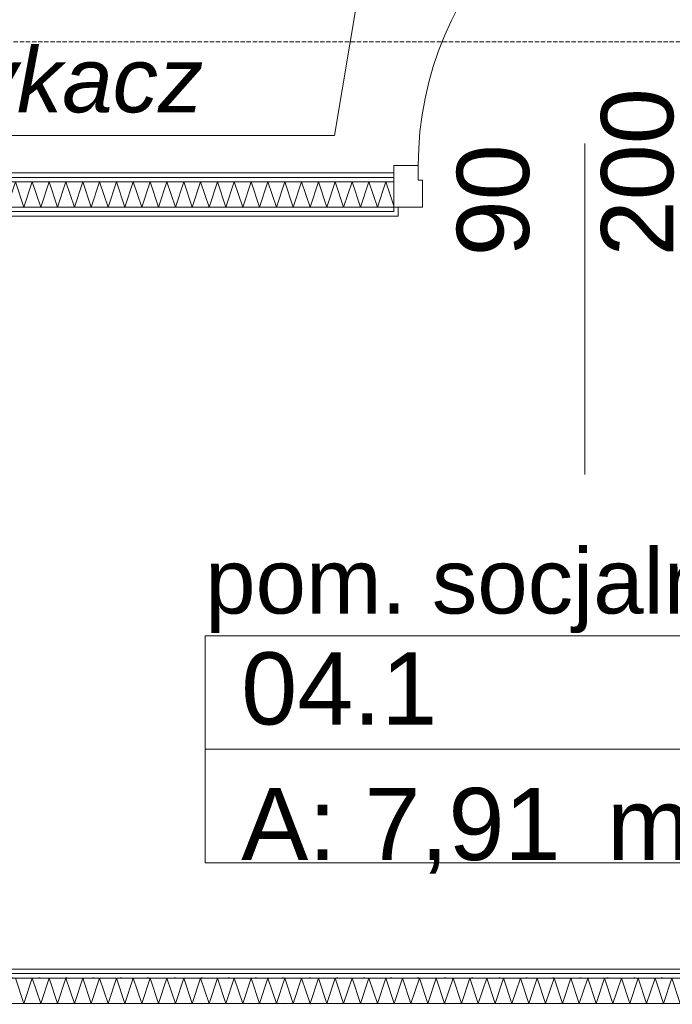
# Model space of a CAD drawing. Extents: x -7314 to 11761, y 144 to 9383.
# Tile 101 of 193: x 2110 to 2291, y 7520 to 7793. Entities that reach past the tile are written whole.
import ezdxf
from ezdxf.xclip import XClip

# ---------------------------------------------------------------- set-up
doc = ezdxf.new("R2010")
doc.units = 0
doc.header["$MEASUREMENT"] = 0
doc.header["$XCLIPFRAME"] = 0
doc.linetypes.add('Krawędzie ukryte', pattern=[68, 48, -20])
doc.linetypes.add('Wipeout_Contour', pattern=[20000, 0, -20000])
for name, color, linetype in [('FORMA - Arch 01 - 220-A Ściany', 7, 'Continuous'), ('FORMA - Arch 01 - 410-K Osie', 7, 'Continuous'), ('FORMA - Arch 02 - Strefy', 7, 'Continuous'), ('FORMA - Arch 04 - Wymiary i opisy ppoż', 7, 'Continuous')]:
    doc.layers.add(name, color=color, linetype=linetype)
doc.styles.add('STYL_AUTOMATYCZNY_1', font='arial.ttf')
doc.styles.add('STYL_AUTOMATYCZNY_2', font='arial.ttf')
pattern_1 = [(0, (4185.3, -5972.398), (0, 7.5), [0, -7.5])]

# ---------------------------------------------------------------- blocks, each defined once
blk = doc.blocks.new('*X111')
at = {"layer": 'FORMA - Arch 01 - 220-A Ściany', "color": 7, "linetype": 'Continuous', "lineweight": 5, "ltscale": 0.025}
for p, q in [((2033.1, 7745.49), (2033.97, 7748.08)), ((2033.97, 7748.08), (2036.3, 7741.08)), ((2036.3, 7741.08), (2038.63, 7748.08)), ((2038.63, 7748.08), (2040.97, 7741.08)), ((2040.97, 7741.08), (2043.3, 7748.08)), ((2043.3, 7748.08), (2045.63, 7741.08)), ((2045.63, 7741.08), (2047.97, 7748.08)), ((2047.97, 7748.08), (2050.3, 7741.08)), ((2050.3, 7741.08), (2052.63, 7748.08)), ((2052.63, 7748.08), (2054.97, 7741.08)), ((2054.97, 7741.08), (2057.3, 7748.08)), ((2057.3, 7748.08), (2059.63, 7741.08)), ((2059.63, 7741.08), (2061.97, 7748.08)), ((2061.97, 7748.08), (2064.3, 7741.08)), ((2064.3, 7741.08), (2066.63, 7748.08)), ((2066.63, 7748.08), (2068.97, 7741.08)), ((2068.97, 7741.08), (2071.3, 7748.08)), ((2071.3, 7748.08), (2073.63, 7741.08)), ((2073.63, 7741.08), (2075.97, 7748.08)), ((2075.97, 7748.08), (2078.3, 7741.08)), ((2078.3, 7741.08), (2080.63, 7748.08)), ((2080.63, 7748.08), (2082.97, 7741.08)), ((2082.97, 7741.08), (2085.3, 7748.08)), ((2085.3, 7748.08), (2087.63, 7741.08)), ((2087.63, 7741.08), (2089.97, 7748.08)), ((2089.97, 7748.08), (2092.3, 7741.08)), ((2092.3, 7741.08), (2094.63, 7748.08)), ((2094.63, 7748.08), (2096.97, 7741.08)), ((2096.97, 7741.08), (2099.3, 7748.08)), ((2099.3, 7748.08), (2101.63, 7741.08)), ((2101.63, 7741.08), (2103.97, 7748.08)), ((2103.97, 7748.08), (2106.3, 7741.08)), ((2106.3, 7741.08), (2108.63, 7748.08)), ((2108.63, 7748.08), (2110.97, 7741.08)), ((2110.97, 7741.08), (2113.3, 7748.08)), ((2113.3, 7748.08), (2115.63, 7741.08)), ((2115.63, 7741.08), (2117.97, 7748.08)), ((2117.97, 7748.08), (2120.3, 7741.08)), ((2120.3, 7741.08), (2122.63, 7748.08)), ((2122.63, 7748.08), (2124.97, 7741.08)), ((2124.97, 7741.08), (2127.3, 7748.08)), ((2127.3, 7748.08), (2129.63, 7741.08)), ((2129.63, 7741.08), (2131.97, 7748.08)), ((2131.97, 7748.08), (2134.3, 7741.08)), ((2134.3, 7741.08), (2136.63, 7748.08)), ((2136.63, 7748.08), (2138.97, 7741.08)), ((2138.97, 7741.08), (2141.3, 7748.08)), ((2141.3, 7748.08), (2143.63, 7741.08)), ((2143.63, 7741.08), (2145.97, 7748.08)), ((2145.97, 7748.08), (2148.3, 7741.08)), ((2148.3, 7741.08), (2150.63, 7748.08)), ((2150.63, 7748.08), (2152.97, 7741.08)), ((2152.97, 7741.08), (2155.3, 7748.08)), ((2155.3, 7748.08), (2157.63, 7741.08)), ((2157.63, 7741.08), (2159.97, 7748.08)), ((2159.97, 7748.08), (2162.3, 7741.08)), ((2162.3, 7741.08), (2164.63, 7748.08)), ((2164.63, 7748.08), (2166.97, 7741.08)), ((2166.97, 7741.08), (2169.3, 7748.08)), ((2169.3, 7748.08), (2171.63, 7741.08)), ((2171.63, 7741.08), (2173.97, 7748.08)), ((2173.97, 7748.08), (2176.3, 7741.08)), ((2176.3, 7741.08), (2178.63, 7748.08)), ((2178.63, 7748.08), (2180.97, 7741.08)), ((2180.97, 7741.08), (2183.3, 7748.08)), ((2183.3, 7748.08), (2185.63, 7741.08)), ((2185.63, 7741.08), (2187.97, 7748.08)), ((2187.97, 7748.08), (2190.3, 7741.08)), ((2190.3, 7741.08), (2192.63, 7748.08)), ((2192.63, 7748.08), (2194.97, 7741.08)), ((2194.97, 7741.08), (2197.3, 7748.08)), ((2197.3, 7748.08), (2199.63, 7741.08)), ((2199.63, 7741.08), (2201.97, 7748.08)), ((2201.97, 7748.08), (2204.3, 7741.08)), ((2204.3, 7741.08), (2206.63, 7748.08)), ((2206.63, 7748.08), (2208.97, 7741.08)), ((2208.97, 7741.08), (2211.3, 7748.08)), ((2211.3, 7748.08), (2213.51, 7741.45))]:
    blk.add_line(p, q, dxfattribs=at)
blk = doc.blocks.new('*X115')
at = {"layer": 'FORMA - Arch 01 - 220-A Ściany', "color": 7, "linetype": 'Continuous', "lineweight": 5, "ltscale": 0.025}
for p, q in [((2108.63, 7527.49), (2110.97, 7520.49)), ((2110.97, 7520.49), (2113.3, 7527.49)), ((2113.3, 7527.49), (2115.63, 7520.49)), ((2115.63, 7520.49), (2117.97, 7527.49)), ((2117.97, 7527.49), (2120.3, 7520.49)), ((2120.3, 7520.49), (2122.63, 7527.49)), ((2122.63, 7527.49), (2124.97, 7520.49)), ((2124.97, 7520.49), (2127.3, 7527.49)), ((2127.3, 7527.49), (2129.63, 7520.49)), ((2129.63, 7520.49), (2131.97, 7527.49)), ((2131.97, 7527.49), (2134.3, 7520.49)), ((2134.3, 7520.49), (2136.63, 7527.49)), ((2136.63, 7527.49), (2138.97, 7520.49)), ((2138.97, 7520.49), (2141.3, 7527.49)), ((2141.3, 7527.49), (2143.63, 7520.49)), ((2143.63, 7520.49), (2145.97, 7527.49)), ((2145.97, 7527.49), (2148.3, 7520.49)), ((2148.3, 7520.49), (2150.63, 7527.49)), ((2150.63, 7527.49), (2152.97, 7520.49)), ((2152.97, 7520.49), (2155.3, 7527.49)), ((2155.3, 7527.49), (2157.63, 7520.49)), ((2157.63, 7520.49), (2159.97, 7527.49)), ((2159.97, 7527.49), (2162.3, 7520.49)), ((2162.3, 7520.49), (2164.63, 7527.49)), ((2164.63, 7527.49), (2166.97, 7520.49)), ((2166.97, 7520.49), (2169.3, 7527.49)), ((2169.3, 7527.49), (2171.63, 7520.49)), ((2171.63, 7520.49), (2173.97, 7527.49)), ((2173.97, 7527.49), (2176.3, 7520.49)), ((2176.3, 7520.49), (2178.63, 7527.49)), ((2178.63, 7527.49), (2180.97, 7520.49)), ((2180.97, 7520.49), (2183.3, 7527.49)), ((2183.3, 7527.49), (2185.63, 7520.49)), ((2185.63, 7520.49), (2187.97, 7527.49)), ((2187.97, 7527.49), (2190.3, 7520.49)), ((2190.3, 7520.49), (2192.63, 7527.49)), ((2192.63, 7527.49), (2194.97, 7520.49)), ((2194.97, 7520.49), (2197.3, 7527.49)), ((2197.3, 7527.49), (2199.63, 7520.49)), ((2199.63, 7520.49), (2201.97, 7527.49)), ((2201.97, 7527.49), (2204.3, 7520.49)), ((2204.3, 7520.49), (2206.63, 7527.49)), ((2206.63, 7527.49), (2208.97, 7520.49)), ((2208.97, 7520.49), (2211.3, 7527.49)), ((2211.3, 7527.49), (2213.63, 7520.49)), ((2213.63, 7520.49), (2215.97, 7527.49)), ((2215.97, 7527.49), (2218.3, 7520.49)), ((2218.3, 7520.49), (2220.63, 7527.49)), ((2220.63, 7527.49), (2222.97, 7520.49)), ((2222.97, 7520.49), (2225.3, 7527.49)), ((2225.3, 7527.49), (2227.63, 7520.49)), ((2227.63, 7520.49), (2229.97, 7527.49)), ((2229.97, 7527.49), (2232.3, 7520.49)), ((2232.3, 7520.49), (2234.63, 7527.49)), ((2234.63, 7527.49), (2236.97, 7520.49)), ((2236.97, 7520.49), (2239.3, 7527.49)), ((2239.3, 7527.49), (2241.63, 7520.49)), ((2241.63, 7520.49), (2243.97, 7527.49)), ((2243.97, 7527.49), (2246.3, 7520.49)), ((2246.3, 7520.49), (2248.63, 7527.49)), ((2248.63, 7527.49), (2250.97, 7520.49)), ((2250.97, 7520.49), (2253.3, 7527.49)), ((2253.3, 7527.49), (2255.63, 7520.49)), ((2255.63, 7520.49), (2257.97, 7527.49)), ((2257.97, 7527.49), (2260.3, 7520.49)), ((2260.3, 7520.49), (2262.63, 7527.49)), ((2262.63, 7527.49), (2264.97, 7520.49)), ((2264.97, 7520.49), (2267.3, 7527.49)), ((2267.3, 7527.49), (2269.63, 7520.49)), ((2269.63, 7520.49), (2271.97, 7527.49)), ((2271.97, 7527.49), (2274.3, 7520.49)), ((2274.3, 7520.49), (2276.63, 7527.49)), ((2276.63, 7527.49), (2278.97, 7520.49)), ((2278.97, 7520.49), (2281.3, 7527.49)), ((2281.3, 7527.49), (2283.63, 7520.49)), ((2283.63, 7520.49), (2285.97, 7527.49)), ((2285.97, 7527.49), (2288.3, 7520.49)), ((2288.3, 7520.49), (2290.63, 7527.49)), ((2290.63, 7527.49), (2292.97, 7520.49))]:
    blk.add_line(p, q, dxfattribs=at)
blk = doc.blocks.new('Rysunek_1_1', base_point=(4185.3, -5972.4))
at = {"color": 254, "linetype": 'Wipeout_Contour', "lineweight": 0, "ltscale": 31374.284517}
blk.add_wipeout([(2033.1, 7519.24), (2412.21, 7519.24), (2412.21, 7520.49), (2033.1, 7520.49)], dxfattribs=at).dxf.layer = 'FORMA - Arch 01 - 220-A Ściany'
at = {"color": 254, "linetype": 'Wipeout_Contour', "lineweight": 0, "ltscale": 32564.192828}
blk.add_wipeout([(2033.1, 7750.58), (2412.21, 7750.58), (2412.21, 7908.64), (2033.1, 7908.64)], dxfattribs=at).dxf.layer = 'FORMA - Arch 02 - Strefy'
at = {"color": 254, "linetype": 'Wipeout_Contour', "lineweight": 0, "ltscale": 31813.568485}
blk.add_wipeout([(2033.1, 7529.99), (2412.21, 7529.99), (2412.21, 7738.58), (2033.1, 7738.58)], dxfattribs=at).dxf.layer = 'FORMA - Arch 02 - Strefy'
at = {"layer": 'FORMA - Arch 01 - 220-A Ściany', "linetype": 'Continuous', "lineweight": 5}
h = blk.add_hatch(dxfattribs=at)
h.set_pattern_fill('Gips_0001', style=0, pattern_type=2)
h.set_pattern_definition(pattern_1)
h.paths.add_polyline_path([(2033.1, 7519.24), (2412.21, 7519.24), (2412.21, 7520.49), (2033.1, 7520.49)])
at = {"layer": 'FORMA - Arch 01 - 220-A Ściany', "color": 7, "linetype": 'Continuous', "lineweight": 15, "ltscale": 0.025}
blk.add_line((2266.51, 7667.05), (2266.51, 7758.67), dxfattribs=at)
at = {"layer": 'FORMA - Arch 01 - 220-A Ściany', "color": 7, "linetype": 'Continuous', "lineweight": 13, "ltscale": 0.025}
blk.add_arc((2312.71, 7752.58), 92.4, 90, 180, dxfattribs=at)
at = {"layer": 'FORMA - Arch 01 - 410-K Osie', "color": 7, "linetype": 'Krawędzie ukryte', "lineweight": 13, "ltscale": 0.025}
blk.add_line((2631.22, 7786.9), (587.6, 7786.9), dxfattribs=at)
at = {"layer": 'FORMA - Arch 02 - Strefy', "color": 7, "linetype": 'Continuous', "lineweight": 13, "ltscale": 0.025}
for p, q in [((2161.22, 7622.32), (2313.53, 7622.32)), ((2161.22, 7590.89), (2161.22, 7622.32)), ((2313.53, 7590.89), (2161.22, 7590.89)), ((2161.22, 7590.89), (2313.53, 7590.89)), ((2161.22, 7559.46), (2161.22, 7590.89)), ((2313.53, 7559.46), (2161.22, 7559.46))]:
    blk.add_line(p, q, dxfattribs=at)
at = {"layer": 'FORMA - Arch 04 - Wymiary i opisy ppoż', "color": 1, "linetype": 'Continuous', "lineweight": 13, "ltscale": 0.025}
for p, q in [((2206.13, 7815.06), (2197.1, 7760.93)), ((2161.57, 7760.93), (1983.47, 7760.93)), ((2197.1, 7760.93), (2161.57, 7760.93))]:
    blk.add_line(p, q, dxfattribs=at)
at = {"layer": 'FORMA - Arch 02 - Strefy', "color": 7, "linetype": 'Continuous', "lineweight": 13, "char_height": 20, "attachment_point": 1, "style": 'STYL_AUTOMATYCZNY_2'}
for s, insert in [('\\A1;{\\pql;\\pt0,460;\\fArial|b0|i0|c238|p0;\\W1.000000;04.1\\fArial|b0|i0|c238|p0;\\W1.000000;\\A1{\\H.66x;\\S^  ;}\\fArial|b0|i0|c238|p0;\\W1.000000;\\fArial|b0|i0|c238|p0;\\W1.000000;\\A1{\\H.66x;\\S^  ;}}', (2225.41, 7864.04)), ('\\A1;{\\pql;\\pt0,460;\\fArial|b0|i0|c238|p0;\\W1.000000;A: 5,99\\fArial|b0|i0|c238|p0;\\W1.000000;\\A1{\\H.66x;\\S^  ;}\\fArial|b0|i0|c238|p0;\\W1.000000; m\\fArial|b0|i0|c238|p0;\\W1.000000;\\A1{\\H.66x;\\S2^  ;}}', (2225.41, 7832.32)), ('\\A1;{\\pql;\\pt0,460;\\fArial|b0|i0|c238|p0;\\W1.000000;04.1\\fArial|b0|i0|c238|p0;\\W1.000000;\\A1{\\H.66x;\\S^  ;}\\fArial|b0|i0|c238|p0;\\W1.000000;\\fArial|b0|i0|c238|p0;\\W1.000000;\\A1{\\H.66x;\\S^  ;}}', (2171.22, 7617.75))]:
    blk.add_mtext(s, dxfattribs=dict(at, insert=insert))
at = {"layer": 'FORMA - Arch 04 - Wymiary i opisy ppoż', "color": 1, "linetype": 'Continuous', "lineweight": 13, "insert": (1987.47, 7761.9), "char_height": 18, "attachment_point": 7, "style": 'STYL_AUTOMATYCZNY_1'}
blk.add_mtext('\\A1;{\\pql;\\fArial|b0|i1|c238|p0;\\W1.000000;samozamykacz}', dxfattribs=at)
at = {"color": 254, "linetype": 'Wipeout_Contour', "lineweight": 0, "ltscale": 32144.127781}
blk.add_wipeout([(2213.51, 7750.58), (2033.1, 7750.58), (2033.1, 7749.33), (2213.51, 7749.33)], dxfattribs=at).dxf.layer = 'FORMA - Arch 01 - 220-A Ściany'
at = {"color": 254, "linetype": 'Wipeout_Contour', "lineweight": 0, "ltscale": 32102.660184}
blk.add_wipeout([(2033.1, 7739.83), (2033.1, 7738.58), (2213.51, 7738.58), (2213.51, 7739.83)], dxfattribs=at).dxf.layer = 'FORMA - Arch 01 - 220-A Ściany'
at = {"color": 254, "linetype": 'Wipeout_Contour', "lineweight": 0, "ltscale": 31410.719837}
blk.add_wipeout([(2412.21, 7529.99), (2033.1, 7529.99), (2033.1, 7528.74), (2412.21, 7528.74)], dxfattribs=at).dxf.layer = 'FORMA - Arch 01 - 220-A Ściany'
at = {"layer": 'FORMA - Arch 01 - 220-A Ściany', "linetype": 'Continuous', "lineweight": 5}
h = blk.add_hatch(dxfattribs=at)
h.set_pattern_fill('Gips_0001', style=0, pattern_type=2)
h.set_pattern_definition(pattern_1)
h.paths.add_polyline_path([(2213.51, 7750.58), (2033.1, 7750.58), (2033.1, 7749.33), (2213.51, 7749.33)])
h = blk.add_hatch(dxfattribs=at)
h.set_pattern_fill('Gips_0001', style=0, pattern_type=2)
h.set_pattern_definition(pattern_1)
h.paths.add_polyline_path([(2033.1, 7739.83), (2033.1, 7738.58), (2213.51, 7738.58), (2213.51, 7739.83)])
h = blk.add_hatch(dxfattribs=at)
h.set_pattern_fill('Gips_0001', style=0, pattern_type=2)
h.set_pattern_definition(pattern_1)
h.paths.add_polyline_path([(2412.21, 7529.99), (2033.1, 7529.99), (2033.1, 7528.74), (2412.21, 7528.74)])
at = {"color": 254, "linetype": 'Wipeout_Contour', "lineweight": 0, "ltscale": 32139.305761}
blk.add_wipeout([(2033.1, 7748.08), (2213.51, 7748.08), (2213.51, 7749.33), (2033.1, 7749.33)], dxfattribs=at).dxf.layer = 'FORMA - Arch 01 - 220-A Ściany'
at = {"color": 254, "linetype": 'Wipeout_Contour', "lineweight": 0, "ltscale": 32107.481793}
blk.add_wipeout([(2033.1, 7739.83), (2213.51, 7739.83), (2213.51, 7741.08), (2033.1, 7741.08)], dxfattribs=at).dxf.layer = 'FORMA - Arch 01 - 220-A Ściany'
at = {"color": 254, "linetype": 'Wipeout_Contour', "lineweight": 0, "ltscale": 31405.925504}
blk.add_wipeout([(2412.21, 7528.74), (2033.1, 7528.74), (2033.1, 7527.49), (2412.21, 7527.49)], dxfattribs=at).dxf.layer = 'FORMA - Arch 01 - 220-A Ściany'
at = {"layer": 'FORMA - Arch 01 - 220-A Ściany', "linetype": 'Continuous', "lineweight": 5}
h = blk.add_hatch(dxfattribs=at)
h.set_pattern_fill('Gips_0001', style=0, pattern_type=2)
h.set_pattern_definition(pattern_1)
h.paths.add_polyline_path([(2033.1, 7748.08), (2213.51, 7748.08), (2213.51, 7749.33), (2033.1, 7749.33)])
h = blk.add_hatch(dxfattribs=at)
h.set_pattern_fill('Gips_0001', style=0, pattern_type=2)
h.set_pattern_definition(pattern_1)
h.paths.add_polyline_path([(2033.1, 7739.83), (2213.51, 7739.83), (2213.51, 7741.08), (2033.1, 7741.08)])
h = blk.add_hatch(dxfattribs=at)
h.set_pattern_fill('Gips_0001', style=0, pattern_type=2)
h.set_pattern_definition(pattern_1)
h.paths.add_polyline_path([(2412.21, 7528.74), (2033.1, 7528.74), (2033.1, 7527.49), (2412.21, 7527.49)])
at = {"layer": 'FORMA - Arch 01 - 220-A Ściany', "color": 7, "linetype": 'Continuous', "lineweight": 15, "ltscale": 0.025, "flags": 128}
for points in [[(2213.51, 7750.58), (2033.1, 7750.58)], [(2412.21, 7529.99), (2033.1, 7529.99)]]:
    blk.add_lwpolyline(points, dxfattribs=at)
at = {"color": 254, "linetype": 'Wipeout_Contour', "lineweight": 0, "ltscale": 32123.3935}
blk.add_wipeout([(2033.1, 7741.08), (2213.51, 7741.08), (2213.51, 7748.08), (2033.1, 7748.08)], dxfattribs=at).dxf.layer = 'FORMA - Arch 01 - 220-A Ściany'
at = {"color": 254, "linetype": 'Wipeout_Contour', "lineweight": 0, "ltscale": 31390.104706}
blk.add_wipeout([(2412.21, 7527.49), (2033.1, 7527.49), (2033.1, 7520.49), (2412.21, 7520.49)], dxfattribs=at).dxf.layer = 'FORMA - Arch 01 - 220-A Ściany'
at = {"layer": 'FORMA - Arch 01 - 220-A Ściany', "color": 7, "linetype": 'Continuous', "lineweight": 13, "ltscale": 0.025}
for p, q in [((2213.51, 7749.33), (2033.1, 7749.33)), ((2213.51, 7748.08), (2033.1, 7748.08)), ((2412.21, 7528.74), (2033.1, 7528.74)), ((2412.21, 7527.49), (2033.1, 7527.49)), ((2033.1, 7520.49), (2412.21, 7520.49))]:
    blk.add_line(p, q, dxfattribs=at)
at = {"layer": 'FORMA - Arch 01 - 220-A Ściany', "color": 7, "linetype": 'Continuous', "lineweight": 15, "ltscale": 0.025}
for p, q in [((2213.51, 7749.33), (2213.51, 7750.58)), ((2213.51, 7748.08), (2213.51, 7749.33))]:
    blk.add_line(p, q, dxfattribs=at)
at = {"color": 7, "linetype": 'Continuous', "lineweight": 13, "ltscale": 0.025}
for name in ['*X111', '*X115']:
    blk.add_blockref(name, (0, 0), dxfattribs=at)
at = {"layer": 'FORMA - Arch 01 - 220-A Ściany', "color": 7, "linetype": 'Continuous', "lineweight": 13, "insert": (2256.85, 7727.43), "char_height": 20, "attachment_point": 7, "rotation": 90, "style": 'STYL_AUTOMATYCZNY_2'}
blk.add_mtext('\\A1;{\\pql;\\pt0;\\fArial|b0|i0|c238|p0;\\W1.000000;90\\fArial|b0|i0|c238|p0;\\W1.000000;\\A1{\\H.66x;\\S^  ;}\\fArial|b0|i0|c238|p0;\\W1.000000;\\fArial|b0|i0|c238|p0;\\W1.000000;}', dxfattribs=at)
at = {"layer": 'FORMA - Arch 02 - Strefy', "color": 7, "linetype": 'Continuous', "lineweight": 13, "attachment_point": 1, "style": 'STYL_AUTOMATYCZNY_2'}
for s, insert, char_height in [('\\A1;{\\pql;\\pt0,460;\\fArial|b0|i0|c238|p0;\\W1.000000;pom. socjalne\\fArial|b0|i0|c238|p0;\\W1.000000;\\A1{\\H.66x;\\S^  ;}\\fArial|b0|i0|c238|p0;\\W1.000000;\\fArial|b0|i0|c238|p0;\\W1.000000;\\A1{\\H.66x;\\S^  ;}}', (2161.22, 7646.49), 18), ('\\A1;{\\pql;\\pt0,460;\\fArial|b0|i0|c238|p0;\\W1.000000;A: 7,91\\fArial|b0|i0|c238|p0;\\W1.000000;\\A1{\\H.66x;\\S^  ;}\\fArial|b0|i0|c238|p0;\\W1.000000; m\\fArial|b0|i0|c238|p0;\\W1.000000;\\A1{\\H.66x;\\S2^  ;}}', (2171.22, 7586.03), 20)]:
    blk.add_mtext(s, dxfattribs=dict(at, insert=insert, char_height=char_height))
at = {"color": 254, "linetype": 'Wipeout_Contour', "lineweight": 0, "ltscale": 40251.486894}
blk.add_wipeout([(2214.76, 7738.58), (2214.76, 7741.08), (2213.51, 7741.08), (2213.51, 7739.83), (2213.51, 7738.58)], dxfattribs=at).dxf.layer = 'FORMA - Arch 01 - 220-A Ściany'
at = {"layer": 'FORMA - Arch 01 - 220-A Ściany', "linetype": 'Continuous', "lineweight": 5}
h = blk.add_hatch(dxfattribs=at)
h.set_pattern_fill('Gips_0001', style=0, pattern_type=2)
h.set_pattern_definition(pattern_1)
h.paths.add_polyline_path([(2214.76, 7738.58), (2214.76, 7741.08), (2213.51, 7741.08), (2213.51, 7739.83), (2213.51, 7738.58)])
at = {"layer": 'FORMA - Arch 01 - 220-A Ściany', "color": 7, "linetype": 'Continuous', "lineweight": 15, "ltscale": 0.025}
for p, q in [((2213.51, 7741.08), (2213.51, 7748.08)), ((2213.51, 7741.08), (2214.76, 7741.08)), ((2214.76, 7741.08), (2214.76, 7738.58)), ((2213.51, 7738.58), (2214.76, 7738.58)), ((2213.51, 7738.58), (2214.76, 7738.58))]:
    blk.add_line(p, q, dxfattribs=at)
at = {"layer": 'FORMA - Arch 01 - 220-A Ściany', "color": 7, "linetype": 'Continuous', "lineweight": 13, "ltscale": 0.025}
for p, q in [((2033.1, 7741.08), (2213.51, 7741.08)), ((2213.51, 7739.83), (2213.51, 7741.08)), ((2033.1, 7739.83), (2213.51, 7739.83))]:
    blk.add_line(p, q, dxfattribs=at)
at = {"layer": 'FORMA - Arch 01 - 220-A Ściany', "color": 7, "linetype": 'Continuous', "lineweight": 15, "ltscale": 0.025, "flags": 128}
blk.add_lwpolyline([(2033.1, 7738.58), (2213.51, 7738.58)], dxfattribs=at)
at = {"color": 254, "linetype": 'Wipeout_Contour', "lineweight": 0, "ltscale": 48352.785948}
blk.add_wipeout([(2221.51, 7741.08), (2221.51, 7748.58), (2220.31, 7748.58), (2220.31, 7752.58), (2213.51, 7752.58), (2213.51, 7741.08)], dxfattribs=at).dxf.layer = 'FORMA - Arch 01 - 220-A Ściany'
at = {"layer": 'FORMA - Arch 01 - 220-A Ściany', "color": 7, "linetype": 'Continuous', "lineweight": 15, "ltscale": 0.025}
for p, q in [((2220.31, 7752.58), (2213.51, 7752.58)), ((2213.51, 7752.58), (2213.51, 7741.08)), ((2220.31, 7748.58), (2220.31, 7752.58)), ((2213.51, 7749.33), (2213.51, 7750.58)), ((2213.51, 7749.33), (2213.51, 7750.58)), ((2213.51, 7748.08), (2213.51, 7749.33)), ((2213.51, 7748.08), (2213.51, 7749.33)), ((2213.51, 7741.08), (2213.51, 7748.08)), ((2213.51, 7741.08), (2213.51, 7748.08)), ((2221.51, 7748.58), (2220.31, 7748.58)), ((2221.51, 7741.08), (2221.51, 7748.58)), ((2213.51, 7741.08), (2221.51, 7741.08)), ((2214.76, 7741.08), (2214.76, 7738.58))]:
    blk.add_line(p, q, dxfattribs=at)
at = {"layer": 'FORMA - Arch 01 - 220-A Ściany', "color": 7, "linetype": 'Continuous', "lineweight": 13, "insert": (2296.85, 7727.43), "char_height": 20, "attachment_point": 7, "rotation": 90, "style": 'STYL_AUTOMATYCZNY_2'}
blk.add_mtext('\\A1;{\\pql;\\pt0;\\fArial|b0|i0|c238|p0;\\W1.000000;200\\fArial|b0|i0|c238|p0;\\W1.000000;\\A1{\\H.66x;\\S^  ;}\\fArial|b0|i0|c238|p0;\\W1.000000;\\fArial|b0|i0|c238|p0;\\W1.000000;}', dxfattribs=at)

msp = doc.modelspace()

# ---------------------------------------------------------------- block references
at = {"lineweight": 20}
ref = msp.add_blockref('Rysunek_1_1', (4185.29965, -5972.39804), dxfattribs=at)
XClip(ref).set_block_clipping_path([(254.0251470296, 246.5573808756), (9689.7973583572, 9358.9497337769)])

doc.saveas('drawing.dxf')
